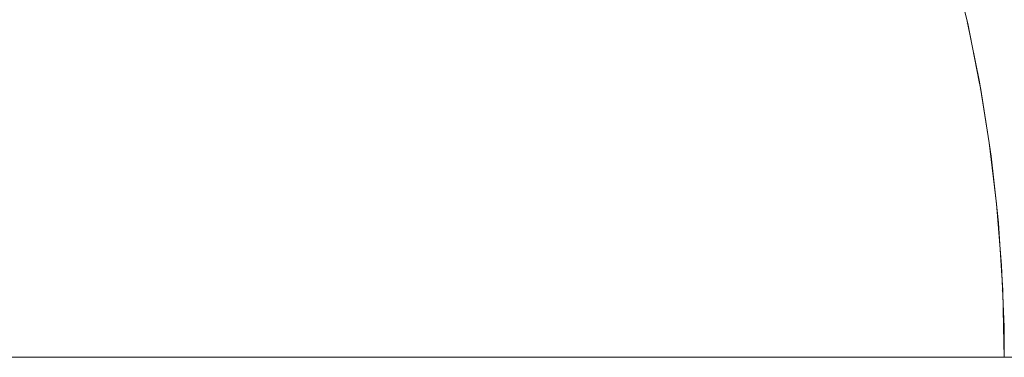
# Model space of a CAD drawing. Header units: centimetres. Extents: x -26 to 27.3, y -25.3 to -23.5.
# Tile 99 of 221: x -8.1813 to -8.1175, y -23.5599 to -23.538. Entities that reach past the tile are written whole.
import ezdxf

# ---------------------------------------------------------------- set-up
doc = ezdxf.new("R2010")
doc.units = ezdxf.units.CM
doc.header["$LTSCALE"] = 2.54
doc.layers.add('Lucido design-1', color=7, linetype='Continuous')

# ---------------------------------------------------------------- blocks, each defined once
blk = doc.blocks.new('Gruppo-4-1')
at = {"color": 7, "linetype": 'Continuous', "lineweight": 9}
for points, invisible_edges in [([(-8.135594, -23.534069, 1049.670794), (-8.134546, -23.537665, 1049.670794), (-8.136644, -23.538227, 1049.667319), (-8.137666, -23.534722, 1049.667319)], 15), ([(-8.12166, -23.534213, 1049.709449), (-8.120631, -23.538417, 1049.709449), (-8.121223, -23.538548, 1049.705359), (-8.122245, -23.534369, 1049.705359)], 15), ([(-8.121238, -23.5341, 1049.713563), (-8.120205, -23.538322, 1049.713563), (-8.120631, -23.538417, 1049.709449), (-8.12166, -23.534213, 1049.709449)], 15), ([(-8.120981, -23.534031, 1049.717695), (-8.119945, -23.538265, 1049.717695), (-8.120205, -23.538322, 1049.713563), (-8.121238, -23.5341, 1049.713563)], 15), ([(-8.119945, -23.538265, 1049.717695), (-8.120981, -23.534031, 1049.717695), (-8.120848, -23.534175, 1049.722055), (-8.119893, -23.538079, 1049.722055)], 11), ([(-8.120848, -23.534175, 1049.722055), (-8.120844, -23.534175, 1049.922055), (-8.119889, -23.538078, 1049.922055), (-8.119893, -23.538079, 1049.722055)], 5), ([(-8.120844, -23.534175, 1049.922055), (-8.120746, -23.534175, 1049.926564), (-8.119792, -23.538078, 1049.926522), (-8.119889, -23.538078, 1049.922055)], 7), ([(-8.120746, -23.534175, 1049.926564), (-8.120451, -23.534175, 1049.931064), (-8.1195, -23.538078, 1049.930981), (-8.119792, -23.538078, 1049.926522)], 15), ([(-8.120451, -23.534175, 1049.931064), (-8.11996, -23.534175, 1049.935547), (-8.119013, -23.538078, 1049.935422), (-8.1195, -23.538078, 1049.930981)], 15), ([(-8.11996, -23.534175, 1049.935547), (-8.119274, -23.534175, 1049.940004), (-8.118334, -23.538078, 1049.939838), (-8.119013, -23.538078, 1049.935422)], 15), ([(-8.119274, -23.534175, 1049.940004), (-8.118394, -23.534175, 1049.944427), (-8.117462, -23.538078, 1049.94422), (-8.118334, -23.538078, 1049.939838)], 15), ([(-8.118394, -23.534175, 1049.944427), (-8.117322, -23.534175, 1049.948807), (-8.1164, -23.538078, 1049.94856), (-8.117462, -23.538078, 1049.94422)], 15), ([(-25.917482, -23.534724, 1050.418837), (-25.917482, -23.538247, 1050.419673), (27.182518, -23.538247, 1050.419673), (27.182518, -23.534724, 1050.418837)], 10), ([(-8.168631, -23.534458, 1049.638588), (-8.167568, -23.536613, 1049.638588), (-8.170676, -23.538062, 1049.636423), (-8.171673, -23.536041, 1049.636423)], 15), ([(-8.148264, -23.534695, 1049.654422), (-8.147231, -23.537738, 1049.654422), (-8.149921, -23.538586, 1049.651474), (-8.150914, -23.535659, 1049.651474)], 15), ([(-8.137666, -23.534722, 1049.667319), (-8.136644, -23.538227, 1049.667319), (-8.138876, -23.538826, 1049.663939), (-8.13987, -23.535417, 1049.663939)], 15), ([(-8.1239, -23.534813, 1049.697284), (-8.122895, -23.538919, 1049.697284), (-8.123973, -23.539157, 1049.693311), (-8.124966, -23.535098, 1049.693311)], 15), ([(-8.122992, -23.53457, 1049.701302), (-8.121978, -23.538715, 1049.701302), (-8.122895, -23.538919, 1049.697284), (-8.1239, -23.534813, 1049.697284)], 15), ([(-8.122245, -23.534369, 1049.705359), (-8.121223, -23.538548, 1049.705359), (-8.121978, -23.538715, 1049.701302), (-8.122992, -23.53457, 1049.701302)], 15), ([(-8.16454, -23.535201, 1049.640891), (-8.163513, -23.537533, 1049.640891), (-8.1666, -23.538812, 1049.638588), (-8.167568, -23.536613, 1049.638588)], 15), ([(-8.157558, -23.535067, 1049.645943), (-8.156533, -23.537704, 1049.645943), (-8.159492, -23.538781, 1049.643368), (-8.160468, -23.536272, 1049.643368)], 15), ([(-8.13987, -23.535417, 1049.663939), (-8.138876, -23.538826, 1049.663939), (-8.141238, -23.539458, 1049.66066), (-8.142201, -23.536152, 1049.66066)], 15), ([(-8.126188, -23.535426, 1049.68939), (-8.125208, -23.539431, 1049.68939), (-8.126599, -23.53974, 1049.685528), (-8.127564, -23.535794, 1049.685528)], 15), ([(-8.124966, -23.535098, 1049.693311), (-8.123973, -23.539157, 1049.693311), (-8.125208, -23.539431, 1049.68939), (-8.126188, -23.535426, 1049.68939)], 15), ([(-8.17991, -23.535952, 1049.632526), (-8.178902, -23.537614, 1049.632526), (-8.182067, -23.539441, 1049.630799), (-8.182993, -23.537916, 1049.630799)], 15), ([(-8.175797, -23.535821, 1049.634402), (-8.174787, -23.537662, 1049.634402), (-8.177967, -23.539318, 1049.632526), (-8.178902, -23.537614, 1049.632526)], 15), ([(-8.171673, -23.536041, 1049.636423), (-8.170676, -23.538062, 1049.636423), (-8.173858, -23.539546, 1049.634402), (-8.174787, -23.537662, 1049.634402)], 15), ([(-8.150914, -23.535659, 1049.651474), (-8.149921, -23.538586, 1049.651474), (-8.15272, -23.539468, 1049.648646), (-8.153672, -23.536663, 1049.648646)], 15), ([(-8.142201, -23.536152, 1049.66066), (-8.141238, -23.539458, 1049.66066), (-8.143725, -23.540125, 1049.657486), (-8.144657, -23.536926, 1049.657486)], 15), ([(-8.127564, -23.535794, 1049.685528), (-8.126599, -23.53974, 1049.685528), (-8.128142, -23.540082, 1049.681732), (-8.129091, -23.536204, 1049.681732)], 15), ([(-8.167568, -23.536613, 1049.638588), (-8.1666, -23.538812, 1049.638588), (-8.169769, -23.540124, 1049.636423), (-8.170676, -23.538062, 1049.636423)], 15), ([(-8.160468, -23.536272, 1049.643368), (-8.159492, -23.538781, 1049.643368), (-8.162589, -23.539909, 1049.640891), (-8.163513, -23.537533, 1049.640891)], 15), ([(-8.153672, -23.536663, 1049.648646), (-8.15272, -23.539468, 1049.648646), (-8.155623, -23.540384, 1049.645943), (-8.156533, -23.537704, 1049.645943)], 15), ([(-8.130765, -23.536652, 1049.678006), (-8.129834, -23.540457, 1049.678006), (-8.131673, -23.540865, 1049.674359), (-8.132585, -23.53714, 1049.674359)], 15), ([(-8.129091, -23.536204, 1049.681732), (-8.128142, -23.540082, 1049.681732), (-8.129834, -23.540457, 1049.678006), (-8.130765, -23.536652, 1049.678006)], 15), ([(-8.144657, -23.536926, 1049.657486), (-8.143725, -23.540125, 1049.657486), (-8.146332, -23.540823, 1049.654422), (-8.147231, -23.537738, 1049.654422)], 15), ([(-8.132585, -23.53714, 1049.674359), (-8.131673, -23.540865, 1049.674359), (-8.133655, -23.541304, 1049.670794), (-8.134546, -23.537665, 1049.670794)], 15), ([(-8.178902, -23.537614, 1049.632526), (-8.177967, -23.539318, 1049.632526), (-8.181209, -23.541005, 1049.630799), (-8.182067, -23.539441, 1049.630799)], 15), ([(-8.174787, -23.537662, 1049.634402), (-8.173858, -23.539546, 1049.634402), (-8.177108, -23.541061, 1049.632526), (-8.177967, -23.539318, 1049.632526)], 15), ([(-8.170676, -23.538062, 1049.636423), (-8.169769, -23.540124, 1049.636423), (-8.173012, -23.541468, 1049.634402), (-8.173858, -23.539546, 1049.634402)], 15), ([(-8.163513, -23.537533, 1049.640891), (-8.162589, -23.539909, 1049.640891), (-8.16573, -23.541052, 1049.638588), (-8.1666, -23.538812, 1049.638588)], 15), ([(-8.156533, -23.537704, 1049.645943), (-8.155623, -23.540384, 1049.645943), (-8.158626, -23.541331, 1049.643368), (-8.159492, -23.538781, 1049.643368)], 15), ([(-8.147231, -23.537738, 1049.654422), (-8.146332, -23.540823, 1049.654422), (-8.149056, -23.541553, 1049.651474), (-8.149921, -23.538586, 1049.651474)], 15), ([(-8.134546, -23.537665, 1049.670794), (-8.133655, -23.541304, 1049.670794), (-8.135776, -23.541774, 1049.667319), (-8.136644, -23.538227, 1049.667319)], 15), ([(-8.119893, -23.538079, 1049.722055), (-8.119852, -23.538244, 1049.722055), (-8.119945, -23.538265, 1049.717695)], 10), ([(-8.119852, -23.538244, 1049.722055), (-8.119893, -23.538079, 1049.722055), (-8.119889, -23.538078, 1049.922055)], 10), ([(-8.119889, -23.538078, 1049.922055), (-8.119093, -23.542011, 1049.922055), (-8.119103, -23.542013, 1049.722055), (-8.119852, -23.538244, 1049.722055)], 10), ([(-8.119889, -23.538078, 1049.922055), (-8.119792, -23.538078, 1049.926522), (-8.118996, -23.542011, 1049.926487), (-8.119093, -23.542011, 1049.922055)], 7), ([(-8.119792, -23.538078, 1049.926522), (-8.1195, -23.538078, 1049.930981), (-8.118706, -23.542011, 1049.930911), (-8.118996, -23.542011, 1049.926487)], 15), ([(-8.1195, -23.538078, 1049.930981), (-8.119013, -23.538078, 1049.935422), (-8.118224, -23.542011, 1049.935318), (-8.118706, -23.542011, 1049.930911)], 15), ([(-8.119013, -23.538078, 1049.935422), (-8.118334, -23.538078, 1049.939838), (-8.117549, -23.542011, 1049.9397), (-8.118224, -23.542011, 1049.935318)], 15), ([(-8.118334, -23.538078, 1049.939838), (-8.117462, -23.538078, 1049.94422), (-8.116684, -23.542011, 1049.944048), (-8.117549, -23.542011, 1049.9397)], 15), ([(27.182518, -23.538899, 1050.419828), (27.182518, -23.538247, 1050.419673), (-25.917482, -23.538247, 1050.419673), (-25.917482, -23.538899, 1050.419828)], 10), ([(-8.149921, -23.538586, 1049.651474), (-8.149056, -23.541553, 1049.651474), (-8.15189, -23.542313, 1049.648646), (-8.15272, -23.539468, 1049.648646)], 15), ([(-8.136644, -23.538227, 1049.667319), (-8.135776, -23.541774, 1049.667319), (-8.138032, -23.542274, 1049.663939), (-8.138876, -23.538826, 1049.663939)], 15), ([(-8.121978, -23.538715, 1049.701302), (-8.121145, -23.542901, 1049.701302), (-8.122071, -23.543064, 1049.697284), (-8.122895, -23.538919, 1049.697284)], 15), ([(-8.121223, -23.538548, 1049.705359), (-8.120384, -23.542767, 1049.705359), (-8.121145, -23.542901, 1049.701302), (-8.121978, -23.538715, 1049.701302)], 15), ([(-8.120631, -23.538417, 1049.709449), (-8.119787, -23.542662, 1049.709449), (-8.120384, -23.542767, 1049.705359), (-8.121223, -23.538548, 1049.705359)], 15), ([(-8.120205, -23.538322, 1049.713563), (-8.119357, -23.542586, 1049.713563), (-8.119787, -23.542662, 1049.709449), (-8.120631, -23.538417, 1049.709449)], 15), ([(-8.119945, -23.538265, 1049.717695), (-8.119095, -23.54254, 1049.717695), (-8.119357, -23.542586, 1049.713563), (-8.120205, -23.538322, 1049.713563)], 15), ([(-8.119095, -23.54254, 1049.717695), (-8.119945, -23.538265, 1049.717695), (-8.119852, -23.538244, 1049.722055), (-8.119103, -23.542013, 1049.722055)], 11), ([(-25.917482, -23.538899, 1050.419828), (-25.917482, -23.542525, 1050.420525), (27.182518, -23.542525, 1050.420525), (27.182518, -23.538899, 1050.419828)], 10), ([(-8.177967, -23.539318, 1049.632526), (-8.177108, -23.541061, 1049.632526), (-8.18042, -23.542606, 1049.630799), (-8.181209, -23.541005, 1049.630799)], 15), ([(-8.1666, -23.538812, 1049.638588), (-8.16573, -23.541052, 1049.638588), (-8.168952, -23.542225, 1049.636423), (-8.169769, -23.540124, 1049.636423)], 15), ([(-8.159492, -23.538781, 1049.643368), (-8.158626, -23.541331, 1049.643368), (-8.16177, -23.542322, 1049.640891), (-8.162589, -23.539909, 1049.640891)], 15), ([(-8.138876, -23.538826, 1049.663939), (-8.138032, -23.542274, 1049.663939), (-8.140419, -23.542804, 1049.66066), (-8.141238, -23.539458, 1049.66066)], 15), ([(-8.123973, -23.539157, 1049.693311), (-8.123157, -23.543256, 1049.693311), (-8.124403, -23.543476, 1049.68939), (-8.125208, -23.539431, 1049.68939)], 15), ([(-8.122895, -23.538919, 1049.697284), (-8.122071, -23.543064, 1049.697284), (-8.123157, -23.543256, 1049.693311), (-8.123973, -23.539157, 1049.693311)], 15), ([(-8.182067, -23.539441, 1049.630799), (-8.181209, -23.541005, 1049.630799), (-8.184506, -23.542722, 1049.629223), (-8.185286, -23.5413, 1049.629223)], 15), ([(-8.173858, -23.539546, 1049.634402), (-8.173012, -23.541468, 1049.634402), (-8.176325, -23.54284, 1049.632526), (-8.177108, -23.541061, 1049.632526)], 15), ([(-8.162589, -23.539909, 1049.640891), (-8.16177, -23.542322, 1049.640891), (-8.164957, -23.543327, 1049.638588), (-8.16573, -23.541052, 1049.638588)], 15), ([(-8.15272, -23.539468, 1049.648646), (-8.15189, -23.542313, 1049.648646), (-8.154831, -23.543101, 1049.645943), (-8.155623, -23.540384, 1049.645943)], 15), ([(-8.141238, -23.539458, 1049.66066), (-8.140419, -23.542804, 1049.66066), (-8.142933, -23.543361, 1049.657486), (-8.143725, -23.540125, 1049.657486)], 15), ([(-8.126599, -23.53974, 1049.685528), (-8.125806, -23.543723, 1049.685528), (-8.127363, -23.543998, 1049.681732), (-8.128142, -23.540082, 1049.681732)], 15), ([(-8.125208, -23.539431, 1049.68939), (-8.124403, -23.543476, 1049.68939), (-8.125806, -23.543723, 1049.685528), (-8.126599, -23.53974, 1049.685528)], 15), ([(-8.169769, -23.540124, 1049.636423), (-8.168952, -23.542225, 1049.636423), (-8.172251, -23.543425, 1049.634402), (-8.173012, -23.541468, 1049.634402)], 15), ([(-8.155623, -23.540384, 1049.645943), (-8.154831, -23.543101, 1049.645943), (-8.157873, -23.543916, 1049.643368), (-8.158626, -23.541331, 1049.643368)], 15), ([(-8.143725, -23.540125, 1049.657486), (-8.142933, -23.543361, 1049.657486), (-8.145568, -23.543945, 1049.654422), (-8.146332, -23.540823, 1049.654422)], 15), ([(-8.129834, -23.540457, 1049.678006), (-8.12907, -23.544299, 1049.678006), (-8.130925, -23.544626, 1049.674359), (-8.131673, -23.540865, 1049.674359)], 15), ([(-8.128142, -23.540082, 1049.681732), (-8.127363, -23.543998, 1049.681732), (-8.12907, -23.544299, 1049.678006), (-8.129834, -23.540457, 1049.678006)], 15), ([(-8.181209, -23.541005, 1049.630799), (-8.18042, -23.542606, 1049.630799), (-8.183789, -23.544176, 1049.629223), (-8.184506, -23.542722, 1049.629223)], 15), ([(-8.177108, -23.541061, 1049.632526), (-8.176325, -23.54284, 1049.632526), (-8.179701, -23.544239, 1049.630799), (-8.18042, -23.542606, 1049.630799)], 15), ([(-8.16573, -23.541052, 1049.638588), (-8.164957, -23.543327, 1049.638588), (-8.168228, -23.544358, 1049.636423), (-8.168952, -23.542225, 1049.636423)], 15), ([(-8.146332, -23.540823, 1049.654422), (-8.145568, -23.543945, 1049.654422), (-8.148321, -23.544555, 1049.651474), (-8.149056, -23.541553, 1049.651474)], 15), ([(-8.131673, -23.540865, 1049.674359), (-8.130925, -23.544626, 1049.674359), (-8.132924, -23.544978, 1049.670794), (-8.133655, -23.541304, 1049.670794)], 15), ([(-8.173012, -23.541468, 1049.634402), (-8.172251, -23.543425, 1049.634402), (-8.17562, -23.544652, 1049.632526), (-8.176325, -23.54284, 1049.632526)], 15), ([(-8.158626, -23.541331, 1049.643368), (-8.157873, -23.543916, 1049.643368), (-8.161057, -23.544769, 1049.640891), (-8.16177, -23.542322, 1049.640891)], 15), ([(-8.149056, -23.541553, 1049.651474), (-8.148321, -23.544555, 1049.651474), (-8.151186, -23.545191, 1049.648646), (-8.15189, -23.542313, 1049.648646)], 15), ([(-8.135776, -23.541774, 1049.667319), (-8.135064, -23.545355, 1049.667319), (-8.137339, -23.545757, 1049.663939), (-8.138032, -23.542274, 1049.663939)], 15), ([(-8.133655, -23.541304, 1049.670794), (-8.132924, -23.544978, 1049.670794), (-8.135064, -23.545355, 1049.667319), (-8.135776, -23.541774, 1049.667319)], 15), ([(27.182518, -23.54312, 1050.420639), (27.182518, -23.542525, 1050.420525), (-25.917482, -23.542525, 1050.420525), (-25.917482, -23.54312, 1050.420639)], 10), ([(-8.168952, -23.542225, 1049.636423), (-8.168228, -23.544358, 1049.636423), (-8.171576, -23.545414, 1049.634402), (-8.172251, -23.543425, 1049.634402)], 15), ([(-8.16177, -23.542322, 1049.640891), (-8.161057, -23.544769, 1049.640891), (-8.164285, -23.545634, 1049.638588), (-8.164957, -23.543327, 1049.638588)], 15), ([(-8.15189, -23.542313, 1049.648646), (-8.151186, -23.545191, 1049.648646), (-8.154159, -23.54585, 1049.645943), (-8.154831, -23.543101, 1049.645943)], 15), ([(-8.138032, -23.542274, 1049.663939), (-8.137339, -23.545757, 1049.663939), (-8.139747, -23.546181, 1049.66066), (-8.140419, -23.542804, 1049.66066)], 15), ([(-8.119095, -23.54254, 1049.717695), (-8.118432, -23.546848, 1049.717695), (-8.118696, -23.546883, 1049.713563), (-8.119357, -23.542586, 1049.713563)], 15), ([(-8.119001, -23.542523, 1049.722055), (-8.119103, -23.542013, 1049.722055), (-8.119093, -23.542011, 1049.922055)], 10), ([(-8.119103, -23.542013, 1049.722055), (-8.119001, -23.542523, 1049.722055), (-8.119095, -23.54254, 1049.717695)], 10), ([(-8.118432, -23.546848, 1049.717695), (-8.119095, -23.54254, 1049.717695), (-8.119001, -23.542523, 1049.722055), (-8.118471, -23.545971, 1049.722055)], 11), ([(-8.119001, -23.542523, 1049.722055), (-8.119093, -23.542011, 1049.922055), (-8.118456, -23.545969, 1049.922055)], 9), ([(-8.119093, -23.542011, 1049.922055), (-8.118996, -23.542011, 1049.926487), (-8.118359, -23.545969, 1049.92646), (-8.118456, -23.545969, 1049.922055)], 7), ([(-8.118456, -23.545969, 1049.922055), (-8.118471, -23.545971, 1049.722055), (-8.119001, -23.542523, 1049.722055)], 9), ([(-8.118996, -23.542011, 1049.926487), (-8.118706, -23.542011, 1049.930911), (-8.118071, -23.545969, 1049.930856), (-8.118359, -23.545969, 1049.92646)], 15), ([(-8.118706, -23.542011, 1049.930911), (-8.118224, -23.542011, 1049.935318), (-8.117592, -23.545969, 1049.935235), (-8.118071, -23.545969, 1049.930856)], 15), ([(-8.118224, -23.542011, 1049.935318), (-8.117549, -23.542011, 1049.9397), (-8.116922, -23.545969, 1049.939589), (-8.117592, -23.545969, 1049.935235)], 15), ([(-8.117549, -23.542011, 1049.9397), (-8.116684, -23.542011, 1049.944048), (-8.116062, -23.545969, 1049.94391), (-8.116922, -23.545969, 1049.939589)], 15), ([(-25.917482, -23.54312, 1050.420639), (-25.917482, -23.546837, 1050.42119), (27.182518, -23.546837, 1050.42119), (27.182518, -23.54312, 1050.420639)], 10), ([(-8.18042, -23.542606, 1049.630799), (-8.179701, -23.544239, 1049.630799), (-8.183135, -23.545661, 1049.629223), (-8.183789, -23.544176, 1049.629223)], 15), ([(-8.176325, -23.54284, 1049.632526), (-8.17562, -23.544652, 1049.632526), (-8.179054, -23.545901, 1049.630799), (-8.179701, -23.544239, 1049.630799)], 15), ([(-8.154831, -23.543101, 1049.645943), (-8.154159, -23.54585, 1049.645943), (-8.157233, -23.546531, 1049.643368), (-8.157873, -23.543916, 1049.643368)], 15), ([(-8.140419, -23.542804, 1049.66066), (-8.139747, -23.546181, 1049.66066), (-8.142283, -23.546628, 1049.657486), (-8.142933, -23.543361, 1049.657486)], 15), ([(-8.122071, -23.543064, 1049.697284), (-8.121428, -23.547242, 1049.697284), (-8.122522, -23.547386, 1049.693311), (-8.123157, -23.543256, 1049.693311)], 15), ([(-8.121145, -23.542901, 1049.701302), (-8.120496, -23.54712, 1049.701302), (-8.121428, -23.547242, 1049.697284), (-8.122071, -23.543064, 1049.697284)], 15), ([(-8.120384, -23.542767, 1049.705359), (-8.119729, -23.547019, 1049.705359), (-8.120496, -23.54712, 1049.701302), (-8.121145, -23.542901, 1049.701302)], 15), ([(-8.119787, -23.542662, 1049.709449), (-8.119129, -23.54694, 1049.709449), (-8.119729, -23.547019, 1049.705359), (-8.120384, -23.542767, 1049.705359)], 15), ([(-8.119357, -23.542586, 1049.713563), (-8.118696, -23.546883, 1049.713563), (-8.119129, -23.54694, 1049.709449), (-8.119787, -23.542662, 1049.709449)], 15), ([(-8.172251, -23.543425, 1049.634402), (-8.171576, -23.545414, 1049.634402), (-8.174996, -23.546492, 1049.632526), (-8.17562, -23.544652, 1049.632526)], 15), ([(-8.164957, -23.543327, 1049.638588), (-8.164285, -23.545634, 1049.638588), (-8.167597, -23.546521, 1049.636423), (-8.168228, -23.544358, 1049.636423)], 15), ([(-8.142933, -23.543361, 1049.657486), (-8.142283, -23.546628, 1049.657486), (-8.144941, -23.547097, 1049.654422), (-8.145568, -23.543945, 1049.654422)], 15), ([(-8.125806, -23.543723, 1049.685528), (-8.125188, -23.547737, 1049.685528), (-8.126755, -23.547944, 1049.681732), (-8.127363, -23.543998, 1049.681732)], 15), ([(-8.124403, -23.543476, 1049.68939), (-8.123776, -23.547551, 1049.68939), (-8.125188, -23.547737, 1049.685528), (-8.125806, -23.543723, 1049.685528)], 15), ([(-8.123157, -23.543256, 1049.693311), (-8.122522, -23.547386, 1049.693311), (-8.123776, -23.547551, 1049.68939), (-8.124403, -23.543476, 1049.68939)], 15), ([(-8.179701, -23.544239, 1049.630799), (-8.179054, -23.545901, 1049.630799), (-8.182547, -23.547173, 1049.629223), (-8.183135, -23.545661, 1049.629223)], 15), ([(-8.168228, -23.544358, 1049.636423), (-8.167597, -23.546521, 1049.636423), (-8.170988, -23.54743, 1049.634402), (-8.171576, -23.545414, 1049.634402)], 15), ([(-8.157873, -23.543916, 1049.643368), (-8.157233, -23.546531, 1049.643368), (-8.160451, -23.547245, 1049.640891), (-8.161057, -23.544769, 1049.640891)], 15), ([(-8.145568, -23.543945, 1049.654422), (-8.144941, -23.547097, 1049.654422), (-8.147718, -23.547587, 1049.651474), (-8.148321, -23.544555, 1049.651474)], 15), ([(-8.12907, -23.544299, 1049.678006), (-8.128474, -23.54817, 1049.678006), (-8.130342, -23.548416, 1049.674359), (-8.130925, -23.544626, 1049.674359)], 15), ([(-8.127363, -23.543998, 1049.681732), (-8.126755, -23.547944, 1049.681732), (-8.128474, -23.54817, 1049.678006), (-8.12907, -23.544299, 1049.678006)], 15), ([(-8.17562, -23.544652, 1049.632526), (-8.174996, -23.546492, 1049.632526), (-8.178481, -23.547591, 1049.630799), (-8.179054, -23.545901, 1049.630799)], 15), ([(-8.161057, -23.544769, 1049.640891), (-8.160451, -23.547245, 1049.640891), (-8.163714, -23.547968, 1049.638588), (-8.164285, -23.545634, 1049.638588)], 15), ([(-8.148321, -23.544555, 1049.651474), (-8.147718, -23.547587, 1049.651474), (-8.150608, -23.548096, 1049.648646), (-8.151186, -23.545191, 1049.648646)], 15), ([(-8.132924, -23.544978, 1049.670794), (-8.132354, -23.548681, 1049.670794), (-8.134508, -23.548964, 1049.667319), (-8.135064, -23.545355, 1049.667319)], 15), ([(-8.130925, -23.544626, 1049.674359), (-8.130342, -23.548416, 1049.674359), (-8.132354, -23.548681, 1049.670794), (-8.132924, -23.544978, 1049.670794)], 15), ([(-8.171576, -23.545414, 1049.634402), (-8.170988, -23.54743, 1049.634402), (-8.174452, -23.548358, 1049.632526), (-8.174996, -23.546492, 1049.632526)], 15), ([(-8.164285, -23.545634, 1049.638588), (-8.163714, -23.547968, 1049.638588), (-8.167062, -23.54871, 1049.636423), (-8.167597, -23.546521, 1049.636423)], 15), ([(-8.151186, -23.545191, 1049.648646), (-8.150608, -23.548096, 1049.648646), (-8.153607, -23.548625, 1049.645943), (-8.154159, -23.54585, 1049.645943)], 15), ([(-8.137339, -23.545757, 1049.663939), (-8.136799, -23.549266, 1049.663939), (-8.139223, -23.549585, 1049.66066), (-8.139747, -23.546181, 1049.66066)], 15), ([(-8.135064, -23.545355, 1049.667319), (-8.134508, -23.548964, 1049.667319), (-8.136799, -23.549266, 1049.663939), (-8.137339, -23.545757, 1049.663939)], 15), ([(-8.179054, -23.545901, 1049.630799), (-8.178481, -23.547591, 1049.630799), (-8.182026, -23.548709, 1049.629223), (-8.182547, -23.547173, 1049.629223)], 15), ([(-8.154159, -23.54585, 1049.645943), (-8.153607, -23.548625, 1049.645943), (-8.156708, -23.549172, 1049.643368), (-8.157233, -23.546531, 1049.643368)], 15), ([(-8.139747, -23.546181, 1049.66066), (-8.139223, -23.549585, 1049.66066), (-8.141776, -23.549921, 1049.657486), (-8.142283, -23.546628, 1049.657486)], 15), ([(-8.118338, -23.546835, 1049.722055), (-8.118471, -23.545971, 1049.722055), (-8.118456, -23.545969, 1049.922055)], 10), ([(-8.118471, -23.545971, 1049.722055), (-8.118338, -23.546835, 1049.722055), (-8.118432, -23.546848, 1049.717695)], 10), ([(-8.118338, -23.546835, 1049.722055), (-8.118456, -23.545969, 1049.922055), (-8.117978, -23.549943, 1049.922055)], 9), ([(-8.118456, -23.545969, 1049.922055), (-8.118359, -23.545969, 1049.92646), (-8.117882, -23.549943, 1049.926439), (-8.117978, -23.549943, 1049.922055)], 7), ([(-8.118359, -23.545969, 1049.92646), (-8.118071, -23.545969, 1049.930856), (-8.117595, -23.549943, 1049.930814), (-8.117882, -23.549943, 1049.926439)], 15), ([(-8.118071, -23.545969, 1049.930856), (-8.117592, -23.545969, 1049.935235), (-8.117118, -23.549943, 1049.935173), (-8.117595, -23.549943, 1049.930814)], 15), ([(-8.117592, -23.545969, 1049.935235), (-8.116922, -23.545969, 1049.939589), (-8.116451, -23.549943, 1049.939506), (-8.117118, -23.549943, 1049.935173)], 15), ([(27.182518, -23.547379, 1050.42127), (27.182518, -23.546837, 1050.42119), (-25.917482, -23.546837, 1050.42119), (-25.917482, -23.547379, 1050.42127)], 10), ([(-8.174996, -23.546492, 1049.632526), (-8.174452, -23.548358, 1049.632526), (-8.177982, -23.549304, 1049.630799), (-8.178481, -23.547591, 1049.630799)], 15), ([(-8.167597, -23.546521, 1049.636423), (-8.167062, -23.54871, 1049.636423), (-8.170489, -23.54947, 1049.634402), (-8.170988, -23.54743, 1049.634402)], 15), ([(-8.157233, -23.546531, 1049.643368), (-8.156708, -23.549172, 1049.643368), (-8.159954, -23.549744, 1049.640891), (-8.160451, -23.547245, 1049.640891)], 15), ([(-8.142283, -23.546628, 1049.657486), (-8.141776, -23.549921, 1049.657486), (-8.144452, -23.550273, 1049.654422), (-8.144941, -23.547097, 1049.654422)], 15), ([(-8.119729, -23.547019, 1049.705359), (-8.119261, -23.551295, 1049.705359), (-8.120031, -23.551362, 1049.701302), (-8.120496, -23.54712, 1049.701302)], 15), ([(-8.119129, -23.54694, 1049.709449), (-8.118657, -23.551242, 1049.709449), (-8.119261, -23.551295, 1049.705359), (-8.119729, -23.547019, 1049.705359)], 15), ([(-8.118696, -23.546883, 1049.713563), (-8.118222, -23.551204, 1049.713563), (-8.118657, -23.551242, 1049.709449), (-8.119129, -23.54694, 1049.709449)], 15), ([(-8.118432, -23.546848, 1049.717695), (-8.117957, -23.551181, 1049.717695), (-8.118222, -23.551204, 1049.713563), (-8.118696, -23.546883, 1049.713563)], 15), ([(-8.117957, -23.551181, 1049.717695), (-8.118432, -23.546848, 1049.717695), (-8.118338, -23.546835, 1049.722055), (-8.117997, -23.549945, 1049.722055)], 11), ([(-8.117978, -23.549943, 1049.922055), (-8.117997, -23.549945, 1049.722055), (-8.118338, -23.546835, 1049.722055)], 9), ([(-25.917482, -23.547379, 1050.42127), (-25.917482, -23.551173, 1050.421665), (27.182518, -23.551173, 1050.421665), (27.182518, -23.547379, 1050.42127)], 10), ([(-8.178481, -23.547591, 1049.630799), (-8.177982, -23.549304, 1049.630799), (-8.181572, -23.550266, 1049.629223), (-8.182026, -23.548709, 1049.629223)], 15), ([(-8.170988, -23.54743, 1049.634402), (-8.170489, -23.54947, 1049.634402), (-8.17399, -23.550246, 1049.632526), (-8.174452, -23.548358, 1049.632526)], 15), ([(-8.160451, -23.547245, 1049.640891), (-8.159954, -23.549744, 1049.640891), (-8.163245, -23.550325, 1049.638588), (-8.163714, -23.547968, 1049.638588)], 15), ([(-8.147718, -23.547587, 1049.651474), (-8.147248, -23.550642, 1049.651474), (-8.150158, -23.551025, 1049.648646), (-8.150608, -23.548096, 1049.648646)], 15), ([(-8.144941, -23.547097, 1049.654422), (-8.144452, -23.550273, 1049.654422), (-8.147248, -23.550642, 1049.651474), (-8.147718, -23.547587, 1049.651474)], 15), ([(-8.123776, -23.547551, 1049.68939), (-8.123327, -23.551651, 1049.68939), (-8.124746, -23.551775, 1049.685528), (-8.125188, -23.547737, 1049.685528)], 15), ([(-8.122522, -23.547386, 1049.693311), (-8.122067, -23.55154, 1049.693311), (-8.123327, -23.551651, 1049.68939), (-8.123776, -23.547551, 1049.68939)], 15), ([(-8.121428, -23.547242, 1049.697284), (-8.120967, -23.551444, 1049.697284), (-8.122067, -23.55154, 1049.693311), (-8.122522, -23.547386, 1049.693311)], 15), ([(-8.120496, -23.54712, 1049.701302), (-8.120031, -23.551362, 1049.701302), (-8.120967, -23.551444, 1049.697284), (-8.121428, -23.547242, 1049.697284)], 15), ([(-8.163714, -23.547968, 1049.638588), (-8.163245, -23.550325, 1049.638588), (-8.166622, -23.55092, 1049.636423), (-8.167062, -23.54871, 1049.636423)], 15), ([(-8.150608, -23.548096, 1049.648646), (-8.150158, -23.551025, 1049.648646), (-8.153176, -23.551422, 1049.645943), (-8.153607, -23.548625, 1049.645943)], 15), ([(-8.128474, -23.54817, 1049.678006), (-8.128048, -23.552064, 1049.678006), (-8.129924, -23.552228, 1049.674359), (-8.130342, -23.548416, 1049.674359)], 15), ([(-8.126755, -23.547944, 1049.681732), (-8.126321, -23.551912, 1049.681732), (-8.128048, -23.552064, 1049.678006), (-8.128474, -23.54817, 1049.678006)], 15), ([(-8.125188, -23.547737, 1049.685528), (-8.124746, -23.551775, 1049.685528), (-8.126321, -23.551912, 1049.681732), (-8.126755, -23.547944, 1049.681732)], 15), ([(-8.174452, -23.548358, 1049.632526), (-8.17399, -23.550246, 1049.632526), (-8.177558, -23.551037, 1049.630799), (-8.177982, -23.549304, 1049.630799)], 15), ([(-8.167062, -23.54871, 1049.636423), (-8.166622, -23.55092, 1049.636423), (-8.170079, -23.55153, 1049.634402), (-8.170489, -23.54947, 1049.634402)], 15), ([(-8.153607, -23.548625, 1049.645943), (-8.153176, -23.551422, 1049.645943), (-8.156298, -23.551833, 1049.643368), (-8.156708, -23.549172, 1049.643368)], 15), ([(-8.132354, -23.548681, 1049.670794), (-8.131947, -23.552405, 1049.670794), (-8.134111, -23.552594, 1049.667319), (-8.134508, -23.548964, 1049.667319)], 15), ([(-8.130342, -23.548416, 1049.674359), (-8.129924, -23.552228, 1049.674359), (-8.131947, -23.552405, 1049.670794), (-8.132354, -23.548681, 1049.670794)], 15), ([(-8.177982, -23.549304, 1049.630799), (-8.177558, -23.551037, 1049.630799), (-8.181187, -23.551841, 1049.629223), (-8.181572, -23.550266, 1049.629223)], 15), ([(-8.170489, -23.54947, 1049.634402), (-8.170079, -23.55153, 1049.634402), (-8.17361, -23.552152, 1049.632526), (-8.17399, -23.550246, 1049.632526)], 15), ([(-8.156708, -23.549172, 1049.643368), (-8.156298, -23.551833, 1049.643368), (-8.159566, -23.552263, 1049.640891), (-8.159954, -23.549744, 1049.640891)], 15), ([(-8.139223, -23.549585, 1049.66066), (-8.138848, -23.553008, 1049.66066), (-8.141413, -23.553233, 1049.657486), (-8.141776, -23.549921, 1049.657486)], 15), ([(-8.136799, -23.549266, 1049.663939), (-8.136413, -23.552795, 1049.663939), (-8.138848, -23.553008, 1049.66066), (-8.139223, -23.549585, 1049.66066)], 15), ([(-8.134508, -23.548964, 1049.667319), (-8.134111, -23.552594, 1049.667319), (-8.136413, -23.552795, 1049.663939), (-8.136799, -23.549266, 1049.663939)], 15), ([(-8.159954, -23.549744, 1049.640891), (-8.159566, -23.552263, 1049.640891), (-8.162879, -23.552699, 1049.638588), (-8.163245, -23.550325, 1049.638588)], 15), ([(-8.141776, -23.549921, 1049.657486), (-8.141413, -23.553233, 1049.657486), (-8.144103, -23.553468, 1049.654422), (-8.144452, -23.550273, 1049.654422)], 15), ([(-8.117863, -23.551173, 1049.722055), (-8.117997, -23.549945, 1049.722055), (-8.117978, -23.549943, 1049.922055)], 10), ([(-8.117997, -23.549945, 1049.722055), (-8.117863, -23.551172, 1049.722055), (-8.117957, -23.551181, 1049.717695)], 10), ([(-8.117863, -23.551173, 1049.722055), (-8.117978, -23.549943, 1049.922055), (-8.11766, -23.553927, 1049.922055)], 9), ([(-8.117978, -23.549943, 1049.922055), (-8.117882, -23.549943, 1049.926439), (-8.117565, -23.553927, 1049.926425), (-8.11766, -23.553927, 1049.922055)], 7), ([(-8.117882, -23.549943, 1049.926439), (-8.117595, -23.549943, 1049.930814), (-8.117279, -23.553927, 1049.930786), (-8.117565, -23.553927, 1049.926425)], 15), ([(-8.117595, -23.549943, 1049.930814), (-8.117118, -23.549943, 1049.935173), (-8.116803, -23.553927, 1049.935131), (-8.117279, -23.553927, 1049.930786)], 15), ([(-8.181572, -23.550266, 1049.629223), (-8.181187, -23.551841, 1049.629223), (-8.184871, -23.552658, 1049.627799), (-8.185217, -23.551243, 1049.627799)], 15), ([(-8.17399, -23.550246, 1049.632526), (-8.17361, -23.552152, 1049.632526), (-8.17721, -23.552787, 1049.630799), (-8.177558, -23.551037, 1049.630799)], 15), ([(-8.163245, -23.550325, 1049.638588), (-8.162879, -23.552699, 1049.638588), (-8.166279, -23.553147, 1049.636423), (-8.166622, -23.55092, 1049.636423)], 15), ([(-8.147248, -23.550642, 1049.651474), (-8.146911, -23.553714, 1049.651474), (-8.149835, -23.55397, 1049.648646), (-8.150158, -23.551025, 1049.648646)], 15), ([(-8.144452, -23.550273, 1049.654422), (-8.144103, -23.553468, 1049.654422), (-8.146911, -23.553714, 1049.651474), (-8.147248, -23.550642, 1049.651474)], 15), ([(27.182518, -23.551669, 1050.421717), (27.182518, -23.551173, 1050.421665), (-25.917482, -23.551173, 1050.421665), (-25.917482, -23.551669, 1050.421717)], 10), ([(-8.177558, -23.551037, 1049.630799), (-8.17721, -23.552787, 1049.630799), (-8.18087, -23.553432, 1049.629223), (-8.181187, -23.551841, 1049.629223)], 15), ([(-8.166622, -23.55092, 1049.636423), (-8.166279, -23.553147, 1049.636423), (-8.16976, -23.553605, 1049.634402), (-8.170079, -23.55153, 1049.634402)], 15), ([(-8.153176, -23.551422, 1049.645943), (-8.152868, -23.554235, 1049.645943), (-8.156005, -23.554509, 1049.643368), (-8.156298, -23.551833, 1049.643368)], 15), ([(-8.150158, -23.551025, 1049.648646), (-8.149835, -23.55397, 1049.648646), (-8.152868, -23.554235, 1049.645943), (-8.153176, -23.551422, 1049.645943)], 15), ([(-8.120967, -23.551444, 1049.697284), (-8.120691, -23.555662, 1049.697284), (-8.121794, -23.55571, 1049.693311), (-8.122067, -23.55154, 1049.693311)], 15), ([(-8.120031, -23.551362, 1049.701302), (-8.119752, -23.555621, 1049.701302), (-8.120691, -23.555662, 1049.697284), (-8.120967, -23.551444, 1049.697284)], 15), ([(-8.119261, -23.551295, 1049.705359), (-8.11898, -23.555587, 1049.705359), (-8.119752, -23.555621, 1049.701302), (-8.120031, -23.551362, 1049.701302)], 15), ([(-8.118657, -23.551242, 1049.709449), (-8.118374, -23.555561, 1049.709449), (-8.11898, -23.555587, 1049.705359), (-8.119261, -23.551295, 1049.705359)], 15), ([(-8.118222, -23.551204, 1049.713563), (-8.117938, -23.555542, 1049.713563), (-8.118374, -23.555561, 1049.709449), (-8.118657, -23.551242, 1049.709449)], 15), ([(-8.117957, -23.551181, 1049.717695), (-8.117672, -23.55553, 1049.717695), (-8.117938, -23.555542, 1049.713563), (-8.118222, -23.551204, 1049.713563)], 15), ([(-8.117672, -23.55553, 1049.717695), (-8.117957, -23.551181, 1049.717695), (-8.117863, -23.551172, 1049.722055), (-8.117682, -23.553929, 1049.722055)], 11), ([(-8.11766, -23.553927, 1049.922055), (-8.117682, -23.553929, 1049.722055), (-8.117863, -23.551173, 1049.722055)], 9), ([(-25.917482, -23.551669, 1050.421717), (-25.917482, -23.555527, 1050.421952), (27.182518, -23.555527, 1050.421952), (27.182518, -23.551669, 1050.421717)], 10), ([(-8.181187, -23.551841, 1049.629223), (-8.18087, -23.553432, 1049.629223), (-8.184586, -23.554088, 1049.627799), (-8.184871, -23.552658, 1049.627799)], 15), ([(-8.170079, -23.55153, 1049.634402), (-8.16976, -23.553605, 1049.634402), (-8.173315, -23.554073, 1049.632526), (-8.17361, -23.552152, 1049.632526)], 15), ([(-8.156298, -23.551833, 1049.643368), (-8.156005, -23.554509, 1049.643368), (-8.159289, -23.554797, 1049.640891), (-8.159566, -23.552263, 1049.640891)], 15), ([(-8.128048, -23.552064, 1049.678006), (-8.127792, -23.555972, 1049.678006), (-8.129674, -23.556054, 1049.674359), (-8.129924, -23.552228, 1049.674359)], 15), ([(-8.126321, -23.551912, 1049.681732), (-8.12606, -23.555896, 1049.681732), (-8.127792, -23.555972, 1049.678006), (-8.128048, -23.552064, 1049.678006)], 15), ([(-8.124746, -23.551775, 1049.685528), (-8.124481, -23.555827, 1049.685528), (-8.12606, -23.555896, 1049.681732), (-8.126321, -23.551912, 1049.681732)], 15), ([(-8.123327, -23.551651, 1049.68939), (-8.123058, -23.555765, 1049.68939), (-8.124481, -23.555827, 1049.685528), (-8.124746, -23.551775, 1049.685528)], 15), ([(-8.122067, -23.55154, 1049.693311), (-8.121794, -23.55571, 1049.693311), (-8.123058, -23.555765, 1049.68939), (-8.123327, -23.551651, 1049.68939)], 15), ([(-8.17361, -23.552152, 1049.632526), (-8.173315, -23.554073, 1049.632526), (-8.176938, -23.55455, 1049.630799), (-8.17721, -23.552787, 1049.630799)], 15), ([(-8.162879, -23.552699, 1049.638588), (-8.162618, -23.555088, 1049.638588), (-8.166034, -23.555387, 1049.636423), (-8.166279, -23.553147, 1049.636423)], 15), ([(-8.159566, -23.552263, 1049.640891), (-8.159289, -23.554797, 1049.640891), (-8.162618, -23.555088, 1049.638588), (-8.162879, -23.552699, 1049.638588)], 15), ([(-8.134111, -23.552594, 1049.667319), (-8.133872, -23.556237, 1049.667319), (-8.136181, -23.556338, 1049.663939), (-8.136413, -23.552795, 1049.663939)], 15), ([(-8.131947, -23.552405, 1049.670794), (-8.131702, -23.556143, 1049.670794), (-8.133872, -23.556237, 1049.667319), (-8.134111, -23.552594, 1049.667319)], 15), ([(-8.129924, -23.552228, 1049.674359), (-8.129674, -23.556054, 1049.674359), (-8.131702, -23.556143, 1049.670794), (-8.131947, -23.552405, 1049.670794)], 15), ([(-8.17721, -23.552787, 1049.630799), (-8.176938, -23.55455, 1049.630799), (-8.180623, -23.555035, 1049.629223), (-8.18087, -23.553432, 1049.629223)], 15), ([(-8.166279, -23.553147, 1049.636423), (-8.166034, -23.555387, 1049.636423), (-8.169531, -23.555693, 1049.634402), (-8.16976, -23.553605, 1049.634402)], 15), ([(-8.141413, -23.553233, 1049.657486), (-8.141195, -23.556557, 1049.657486), (-8.143892, -23.556675, 1049.654422), (-8.144103, -23.553468, 1049.654422)], 15), ([(-8.138848, -23.553008, 1049.66066), (-8.138623, -23.556445, 1049.66066), (-8.141195, -23.556557, 1049.657486), (-8.141413, -23.553233, 1049.657486)], 15), ([(-8.136413, -23.552795, 1049.663939), (-8.136181, -23.556338, 1049.663939), (-8.138623, -23.556445, 1049.66066), (-8.138848, -23.553008, 1049.66066)], 15), ([(-8.18087, -23.553432, 1049.629223), (-8.180623, -23.555035, 1049.629223), (-8.184365, -23.555528, 1049.627799), (-8.184586, -23.554088, 1049.627799)], 15), ([(-8.16976, -23.553605, 1049.634402), (-8.169531, -23.555693, 1049.634402), (-8.173103, -23.556005, 1049.632526), (-8.173315, -23.554073, 1049.632526)], 15), ([(-8.149835, -23.55397, 1049.648646), (-8.149641, -23.556926, 1049.648646), (-8.152683, -23.557059, 1049.645943), (-8.152868, -23.554235, 1049.645943)], 15), ([(-8.146911, -23.553714, 1049.651474), (-8.146709, -23.556798, 1049.651474), (-8.149641, -23.556926, 1049.648646), (-8.149835, -23.55397, 1049.648646)], 15), ([(-8.144103, -23.553468, 1049.654422), (-8.143892, -23.556675, 1049.654422), (-8.146709, -23.556798, 1049.651474), (-8.146911, -23.553714, 1049.651474)], 15), ([(-8.117577, -23.555526, 1049.722055), (-8.117682, -23.553929, 1049.722055), (-8.11766, -23.553927, 1049.922055)], 10), ([(-8.117682, -23.553929, 1049.722055), (-8.117577, -23.555526, 1049.722055), (-8.117672, -23.55553, 1049.717695)], 10), ([(-8.117577, -23.555526, 1049.722055), (-8.11766, -23.553927, 1049.922055), (-8.117502, -23.557916, 1049.922055)], 9), ([(-8.11766, -23.553927, 1049.922055), (-8.117565, -23.553927, 1049.926425), (-8.117406, -23.557916, 1049.926418), (-8.117502, -23.557916, 1049.922055)], 7), ([(-8.117565, -23.553927, 1049.926425), (-8.117279, -23.553927, 1049.930786), (-8.117121, -23.557916, 1049.930773), (-8.117406, -23.557916, 1049.926418)], 15), ([(-8.176938, -23.55455, 1049.630799), (-8.176744, -23.556324, 1049.630799), (-8.180447, -23.556648, 1049.629223), (-8.180623, -23.555035, 1049.629223)], 15), ([(-8.173315, -23.554073, 1049.632526), (-8.173103, -23.556005, 1049.632526), (-8.176744, -23.556324, 1049.630799), (-8.176938, -23.55455, 1049.630799)], 15), ([(-8.156005, -23.554509, 1049.643368), (-8.155829, -23.557196, 1049.643368), (-8.159122, -23.55734, 1049.640891), (-8.159289, -23.554797, 1049.640891)], 15), ([(-8.152868, -23.554235, 1049.645943), (-8.152683, -23.557059, 1049.645943), (-8.155829, -23.557196, 1049.643368), (-8.156005, -23.554509, 1049.643368)], 15), ([(-8.180623, -23.555035, 1049.629223), (-8.180447, -23.556648, 1049.629223), (-8.184206, -23.556977, 1049.627799), (-8.184365, -23.555528, 1049.627799)], 15), ([(-8.162618, -23.555088, 1049.638588), (-8.162461, -23.557486, 1049.638588), (-8.165887, -23.557635, 1049.636423), (-8.166034, -23.555387, 1049.636423)], 15), ([(-8.159289, -23.554797, 1049.640891), (-8.159122, -23.55734, 1049.640891), (-8.162461, -23.557486, 1049.638588), (-8.162618, -23.555088, 1049.638588)], 15), ([(27.182518, -23.555972, 1050.421979), (27.182518, -23.555527, 1050.421952), (-25.917482, -23.555527, 1050.421952), (-25.917482, -23.555972, 1050.421979)], 10), ([(-25.917482, -23.555972, 1050.421979), (-25.917482, -23.559888, 1050.422055), (27.182518, -23.559888, 1050.422055), (27.182518, -23.555972, 1050.421979)], 8), ([(-8.169531, -23.555693, 1049.634402), (-8.169394, -23.557788, 1049.634402), (-8.172976, -23.557945, 1049.632526), (-8.173103, -23.556005, 1049.632526)], 15), ([(-8.166034, -23.555387, 1049.636423), (-8.165887, -23.557635, 1049.636423), (-8.169394, -23.557788, 1049.634402), (-8.169531, -23.555693, 1049.634402)], 15), ([(-8.127792, -23.555972, 1049.678006), (-8.127706, -23.559888, 1049.678006), (-8.12959, -23.559888, 1049.674359), (-8.129674, -23.556054, 1049.674359)], 13), ([(-8.12606, -23.555896, 1049.681732), (-8.125973, -23.559888, 1049.681732), (-8.127706, -23.559888, 1049.678006), (-8.127792, -23.555972, 1049.678006)], 13), ([(-8.124481, -23.555827, 1049.685528), (-8.124392, -23.559888, 1049.685528), (-8.125973, -23.559888, 1049.681732), (-8.12606, -23.555896, 1049.681732)], 13), ([(-8.123058, -23.555765, 1049.68939), (-8.122968, -23.559888, 1049.68939), (-8.124392, -23.559888, 1049.685528), (-8.124481, -23.555827, 1049.685528)], 13), ([(-8.121794, -23.55571, 1049.693311), (-8.121702, -23.559888, 1049.693311), (-8.122968, -23.559888, 1049.68939), (-8.123058, -23.555765, 1049.68939)], 13), ([(-8.120691, -23.555662, 1049.697284), (-8.120599, -23.559888, 1049.697284), (-8.121702, -23.559888, 1049.693311), (-8.121794, -23.55571, 1049.693311)], 13), ([(-8.119752, -23.555621, 1049.701302), (-8.119659, -23.559888, 1049.701302), (-8.120599, -23.559888, 1049.697284), (-8.120691, -23.555662, 1049.697284)], 13), ([(-8.11898, -23.555587, 1049.705359), (-8.118886, -23.559888, 1049.705359), (-8.119659, -23.559888, 1049.701302), (-8.119752, -23.555621, 1049.701302)], 13), ([(-8.118374, -23.555561, 1049.709449), (-8.11828, -23.559888, 1049.709449), (-8.118886, -23.559888, 1049.705359), (-8.11898, -23.555587, 1049.705359)], 13), ([(-8.117938, -23.555542, 1049.713563), (-8.117843, -23.559888, 1049.713563), (-8.11828, -23.559888, 1049.709449), (-8.118374, -23.555561, 1049.709449)], 13), ([(-8.117672, -23.55553, 1049.717695), (-8.117577, -23.559888, 1049.717695), (-8.117843, -23.559888, 1049.713563), (-8.117938, -23.555542, 1049.713563)], 13), ([(-8.117577, -23.559888, 1049.717695), (-8.117672, -23.55553, 1049.717695), (-8.117577, -23.555526, 1049.722055), (-8.117525, -23.557916, 1049.722055)], 11), ([(-8.117502, -23.557916, 1049.922055), (-8.117525, -23.557916, 1049.722055), (-8.117577, -23.555526, 1049.722055)], 9), ([(-8.176744, -23.556324, 1049.630799), (-8.176627, -23.558104, 1049.630799), (-8.180341, -23.558266, 1049.629223), (-8.180447, -23.556648, 1049.629223)], 15), ([(-8.173103, -23.556005, 1049.632526), (-8.172976, -23.557945, 1049.632526), (-8.176627, -23.558104, 1049.630799), (-8.176744, -23.556324, 1049.630799)], 15), ([(-8.141195, -23.556557, 1049.657486), (-8.141123, -23.559888, 1049.657486), (-8.143822, -23.559888, 1049.654422), (-8.143892, -23.556675, 1049.654422)], 13), ([(-8.138623, -23.556445, 1049.66066), (-8.138548, -23.559888, 1049.66066), (-8.141123, -23.559888, 1049.657486), (-8.141195, -23.556557, 1049.657486)], 13), ([(-8.136181, -23.556338, 1049.663939), (-8.136103, -23.559888, 1049.663939), (-8.138548, -23.559888, 1049.66066), (-8.138623, -23.556445, 1049.66066)], 13), ([(-8.133872, -23.556237, 1049.667319), (-8.133792, -23.559888, 1049.667319), (-8.136103, -23.559888, 1049.663939), (-8.136181, -23.556338, 1049.663939)], 13), ([(-8.131702, -23.556143, 1049.670794), (-8.13162, -23.559888, 1049.670794), (-8.133792, -23.559888, 1049.667319), (-8.133872, -23.556237, 1049.667319)], 13), ([(-8.129674, -23.556054, 1049.674359), (-8.12959, -23.559888, 1049.674359), (-8.13162, -23.559888, 1049.670794), (-8.131702, -23.556143, 1049.670794)], 13), ([(-8.180447, -23.556648, 1049.629223), (-8.180341, -23.558266, 1049.629223), (-8.184111, -23.558431, 1049.627799), (-8.184206, -23.556977, 1049.627799)], 15), ([(-8.155829, -23.557196, 1049.643368), (-8.15577, -23.559888, 1049.643368), (-8.159067, -23.559888, 1049.640891), (-8.159122, -23.55734, 1049.640891)], 13), ([(-8.152683, -23.557059, 1049.645943), (-8.152621, -23.559888, 1049.645943), (-8.15577, -23.559888, 1049.643368), (-8.155829, -23.557196, 1049.643368)], 13), ([(-8.149641, -23.556926, 1049.648646), (-8.149577, -23.559888, 1049.648646), (-8.152621, -23.559888, 1049.645943), (-8.152683, -23.557059, 1049.645943)], 13), ([(-8.146709, -23.556798, 1049.651474), (-8.146642, -23.559888, 1049.651474), (-8.149577, -23.559888, 1049.648646), (-8.149641, -23.556926, 1049.648646)], 13), ([(-8.143892, -23.556675, 1049.654422), (-8.143822, -23.559888, 1049.654422), (-8.146642, -23.559888, 1049.651474), (-8.146709, -23.556798, 1049.651474)], 13), ([(-8.169394, -23.557788, 1049.634402), (-8.169348, -23.559888, 1049.634402), (-8.172934, -23.559888, 1049.632526), (-8.172976, -23.557945, 1049.632526)], 13), ([(-8.165887, -23.557635, 1049.636423), (-8.165838, -23.559888, 1049.636423), (-8.169348, -23.559888, 1049.634402), (-8.169394, -23.557788, 1049.634402)], 13), ([(-8.162461, -23.557486, 1049.638588), (-8.162408, -23.559888, 1049.638588), (-8.165838, -23.559888, 1049.636423), (-8.165887, -23.557635, 1049.636423)], 13), ([(-8.159122, -23.55734, 1049.640891), (-8.159067, -23.559888, 1049.640891), (-8.162408, -23.559888, 1049.638588), (-8.162461, -23.557486, 1049.638588)], 13), ([(-8.180341, -23.558266, 1049.629223), (-8.180305, -23.559888, 1049.629223), (-8.184079, -23.559888, 1049.627799), (-8.184111, -23.558431, 1049.627799)], 13), ([(-8.176627, -23.558104, 1049.630799), (-8.176588, -23.559888, 1049.630799), (-8.180305, -23.559888, 1049.629223), (-8.180341, -23.558266, 1049.629223)], 13), ([(-8.172976, -23.557945, 1049.632526), (-8.172934, -23.559888, 1049.632526), (-8.176588, -23.559888, 1049.630799), (-8.176627, -23.558104, 1049.630799)], 13), ([(-8.117525, -23.557916, 1049.722055), (-8.117482, -23.559888, 1049.722055), (-8.117577, -23.559888, 1049.717695)], 8), ([(-8.117482, -23.559888, 1049.722055), (-8.117525, -23.557916, 1049.722055), (-8.117502, -23.557916, 1049.922055)], 10), ([(-8.117502, -23.557916, 1049.922055), (-8.117482, -23.559888, 1049.922055), (-8.117482, -23.559888, 1049.722055)], 8), ([(-8.117415, -23.559888, 1049.92513), (-8.117482, -23.559888, 1049.922055), (-8.117502, -23.557916, 1049.922055), (-8.117406, -23.557916, 1049.926418)], 12)]:
    blk.add_3dface(points, dxfattribs=dict(at, invisible_edges=invisible_edges))

msp = doc.modelspace()

# ---------------------------------------------------------------- block references
at = {"layer": 'Lucido design-1', "color": 7}
msp.add_blockref('Gruppo-4-1', (0, 0), dxfattribs=at)

doc.saveas('drawing.dxf')
